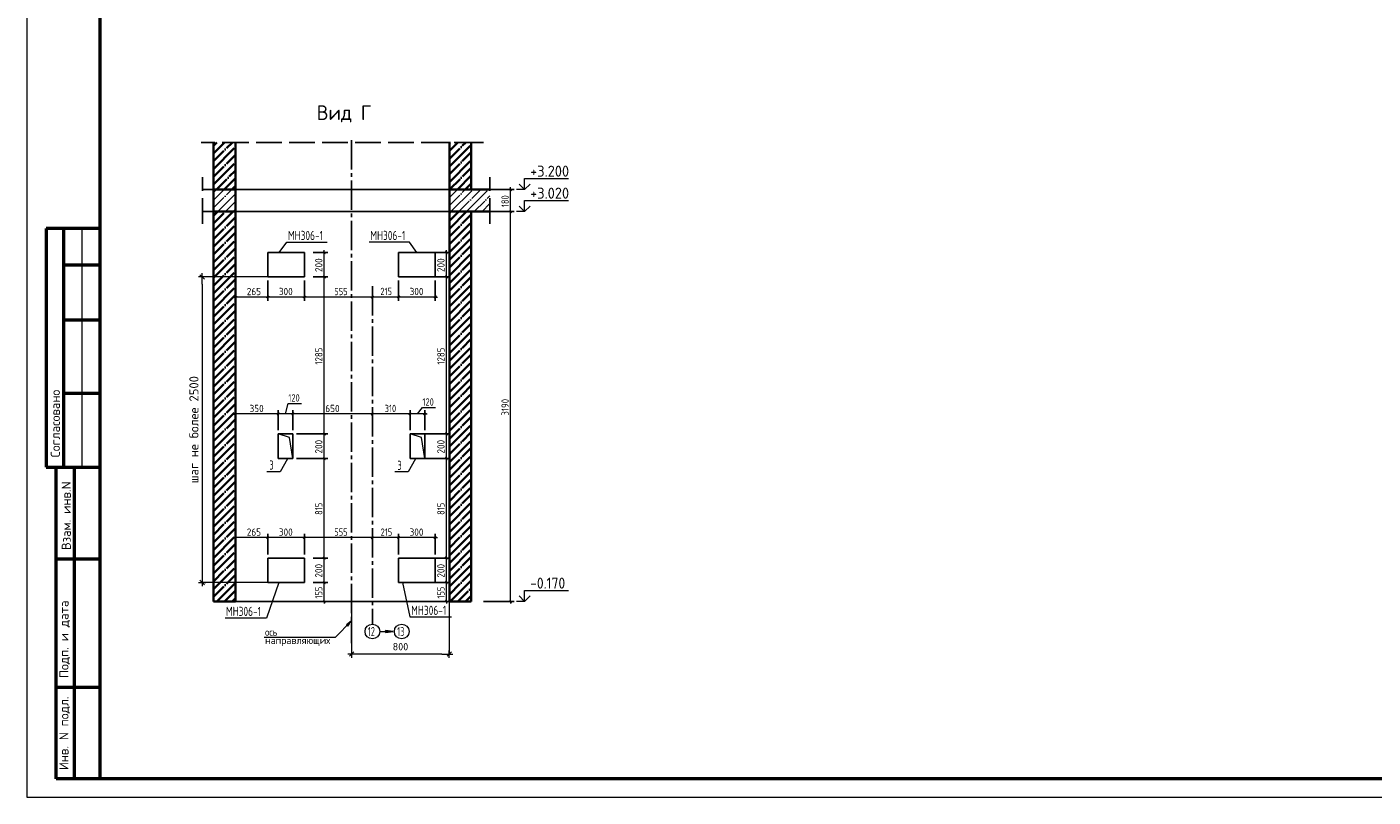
# Model space of a CAD drawing. Header units: millimetres. Extents: x -49773 to 2322955, y -3321 to 58485.
# Tile 23 of 256: x 64503 to 101223, y -1070 to 19930. Entities that reach past the tile are written whole.
import ezdxf

# ---------------------------------------------------------------- set-up
doc = ezdxf.new("R2010")
doc.units = ezdxf.units.MM
doc.header["$PDMODE"] = 65
for name, pattern in [('______11', [500, 400, -50, 0, -50]), ('______4', [900, 700, -200]), ('______5', [1100, 800, -100, 100, -100])]:
    doc.linetypes.add(name, pattern=pattern)
for name, color, linetype, lineweight in [('Standard', 7, 'Continuous', 25), ('Высотная отметки_ общее', 7, 'Continuous', 13), ('Ограждение_ 2D надпись', 7, 'Continuous', 13), ('Перекрытие_ общее', 7, 'Continuous', 35), ('Размерная линия_ общее', 7, 'Continuous', 13), ('СПДС_РАЗМЕРЫ', 152, 'Continuous', 25), ('Стена_ общее', 7, 'Continuous', 35), ('Стена_ Сборный элемент', 7, 'Continuous', 35), ('Текст_ общее', 7, 'Continuous', 13)]:
    doc.layers.add(name, color=color, linetype=linetype, lineweight=lineweight)
doc.layers.add('Осевая линия_ общее', color=7, linetype='______5', lineweight=13, true_color=0xa0a0a0)
doc.styles.add('ISOCPEUR', font='txt')
doc.dimstyles.new('__________2', dxfattribs={"dimtxt": 250, "dimasz": 200, "dimexe": 0, "dimexo": 0, "dimgap": 100, "dimtad": 1, "dimdec": 0, "dimrnd": 1, "dimzin": 12, "dimdsep": 46, "dimtxsty": 'ISOCPEUR', "dimblk": 'ALL_ML_STRICH', "dimblk1": 'ALL_ML_STRICH', "dimblk2": 'ALL_ML_STRICH', "dimsah": 1, "dimcen": 0, "dimclrd": 7, "dimclre": 7, "dimclrt": 7, "dimadec": 0, "dimazin": 0, "dimtfac": 1, "dimtdec": 0, "dimtmove": 1, "dimatfit": 3, "dimfxl": 0, "dimtzin": 0, "dimlwd": 0, "dimlwe": 13, "dimarcsym": 0})

# ---------------------------------------------------------------- blocks, each defined once
blk = doc.blocks.new('ALL_ML_STRICH')
at = {"color": 0, "linetype": 'ByBlock', "lineweight": -2}
for p, q in [((-1, 0), (0.5, 0)), ((-0.3, -0.3), (0.3, 0.3)), ((0, -0.5), (0, 0.5))]:
    blk.add_line(p, q, dxfattribs=at)
blk = doc.blocks.new('*D899')
at = {"layer": 'Defpoints', "color": 0}
for p in [(73359, 4264), (76025, 4264), (73359, 2831)]:
    blk.add_point(p, dxfattribs=at)
at = {"layer": 'СПДС_РАЗМЕРЫ', "color": 7, "lineweight": 13}
for p, q in [((73359, 4264), (73359, 2831)), ((76025, 4264), (76025, 2831))]:
    blk.add_line(p, q, dxfattribs=at)
at = {"layer": 'СПДС_РАЗМЕРЫ', "color": 7, "lineweight": 0}
blk.add_line((75825, 2831), (73559, 2831), dxfattribs=at)
at = {"layer": 'СПДС_РАЗМЕРЫ', "color": 7, "lineweight": 0, "xscale": 200, "yscale": 200, "zscale": 200, "rotation": 180}
blk.add_blockref('ALL_ML_STRICH', (73359, 2831), dxfattribs=at)
at = {"layer": 'СПДС_РАЗМЕРЫ', "color": 7, "lineweight": 0, "xscale": 200, "yscale": 200, "zscale": 200}
blk.add_blockref('ALL_ML_STRICH', (76025, 2831), dxfattribs=at)
at = {"layer": 'СПДС_РАЗМЕРЫ', "color": 7, "insert": (74692, 3031), "char_height": 200, "attachment_point": 5, "style": 'ISOCPEUR'}
blk.add_mtext('800', dxfattribs=at)
blk = doc.blocks.new('*D924')
at = {"layer": 'Defpoints', "color": 0}
for p in [(71075, 13114), (69283, 4781), (71075, 4781)]:
    blk.add_point(p, dxfattribs=at)
at = {"layer": 'СПДС_РАЗМЕРЫ', "color": 7, "lineweight": 13}
for p, q in [((71075, 13114), (69283, 13114)), ((71075, 4781), (69283, 4781))]:
    blk.add_line(p, q, dxfattribs=at)
at = {"layer": 'СПДС_РАЗМЕРЫ', "color": 7, "lineweight": 0}
blk.add_line((69283, 12914), (69283, 4981), dxfattribs=at)
at = {"layer": 'СПДС_РАЗМЕРЫ', "color": 7, "lineweight": 0, "xscale": 200, "yscale": 200, "zscale": 200}
for p, rotation in [((69283, 13114), 90), ((69283, 4781), 270)]:
    blk.add_blockref('ALL_ML_STRICH', p, dxfattribs=dict(at, rotation=rotation))
at = {"layer": 'СПДС_РАЗМЕРЫ', "color": 7, "insert": (69058, 8947), "char_height": 250, "attachment_point": 5, "rotation": 90, "style": 'ISOCPEUR'}
blk.add_mtext('шаг не более 2500', dxfattribs=at)

msp = doc.modelspace()

# ---------------------------------------------------------------- hatches: boundary and pattern name
at = {"layer": 'Осевая линия_ общее', "linetype": 'Continuous', "lineweight": 13, "transparency": 33554687}
msp.add_hatch(color=7, dxfattribs=at).paths.add_polyline_path([(73252.6, 3590.3), (73358.7, 3731.7), (73217.3, 3625.6)], flags=16)
msp.add_hatch(color=7, dxfattribs=at).paths.add_polyline_path([(74282, 3414.8), (74492.1, 3444.8), (74282, 3474.8)])

# ---------------------------------------------------------------- linework, layer by layer
at = {"layer": 'Standard', "color": 7, "linetype": '______4', "lineweight": 25, "transparency": 33554687}
for p, q in [((70525.4, 16783), (69258.7, 16783)), ((69858.7, 16783), (76358.7, 16783)), ((76958.7, 16783), (75692.1, 16783)), ((69290.3, 14564), (69290.3, 15830.7)), ((77134.2, 14564), (77134.2, 15830.7))]:
    msp.add_line(p, q, dxfattribs=at)
at = {"layer": 'Standard', "color": 253, "linetype": '______11', "lineweight": 35, "true_color": 0xababab, "transparency": 33554687}
for p, q in [((69592, 16267.7), (70107.4, 16783)), ((69592, 16691.9), (69683.1, 16783)), ((76025.4, 16337), (76471.3, 16783)), ((76025.4, 16761.3), (76047.1, 16783)), ((69592, 15843.4), (70192, 16443.4)), ((76025.4, 15912.8), (76625.4, 16512.8)), ((69670.2, 15497.3), (70192, 16019.1)), ((76034.2, 15497.3), (76625.4, 16088.5)), ((70094.5, 15497.3), (70192, 15594.9)), ((76458.5, 15497.3), (76625.4, 15664.2)), ((69592, 14570.6), (69918.8, 14897.3)), ((69592, 14146.3), (70192, 14746.3)), ((76025.4, 14640), (76282.7, 14897.3)), ((76025.4, 14215.7), (76625.4, 14815.7)), ((69592, 13722.1), (70192, 14322.1)), ((76025.4, 13791.4), (76625.4, 14391.4)), ((76025.4, 13367.2), (76625.4, 13967.2)), ((69592, 13297.8), (70192, 13897.8)), ((69592, 12873.5), (70192, 13473.5)), ((76025.4, 12942.9), (76625.4, 13542.9)), ((69592, 12449.3), (70192, 13049.3)), ((76025.4, 12518.7), (76625.4, 13118.7)), ((69592, 12025), (70192, 12625)), ((76025.4, 12094.4), (76625.4, 12694.4)), ((69592, 11600.8), (70192, 12200.7)), ((76025.4, 11670.1), (76625.4, 12270.1)), ((69592, 11176.5), (70192, 11776.5)), ((76025.4, 11245.9), (76625.4, 11845.9)), ((76025.4, 10821.6), (76625.4, 11421.6)), ((69592, 10752.2), (70192, 11352.2)), ((69592, 10328), (70192, 10928)), ((76025.4, 10397.3), (76625.4, 10997.3)), ((69592, 9903.7), (70192, 10503.7)), ((76025.4, 9973.1), (76625.4, 10573.1)), ((69592, 9479.4), (70192, 10079.4)), ((76025.4, 9548.8), (76625.4, 10148.8)), ((69592, 9055.2), (70192, 9655.2)), ((76025.4, 9124.5), (76625.4, 9724.5)), ((69592, 8630.9), (70192, 9230.9)), ((76025.4, 8700.3), (76625.4, 9300.3)), ((76025.4, 8276), (76625.4, 8876)), ((69592, 8206.6), (70192, 8806.6)), ((76025.4, 7851.7), (76625.4, 8451.8)), ((69592, 7782.4), (70192, 8382.4)), ((69592, 7358.1), (70192, 7958.1)), ((76025.4, 7427.5), (76625.4, 8027.5)), ((69592, 6933.8), (70192, 7533.8)), ((76025.4, 7003.2), (76625.4, 7603.2)), ((69592, 6509.6), (70192, 7109.6)), ((76025.4, 6579), (76625.4, 7179)), ((69592, 6085.3), (70192, 6685.3)), ((76025.4, 6154.7), (76625.4, 6754.7)), ((69592, 5661.1), (70192, 6261.1)), ((76025.4, 5730.4), (76625.4, 6330.4)), ((76025.4, 5306.2), (76625.4, 5906.2)), ((69592, 5236.8), (70192, 5836.8)), ((69592, 4812.5), (70192, 5412.5)), ((76025.4, 4881.9), (76625.4, 5481.9)), ((69592, 4388.3), (70192, 4988.3)), ((76025.4, 4457.6), (76625.4, 5057.6)), ((69892.1, 4264), (70192, 4564)), ((76256, 4264), (76625.4, 4633.4))]:
    msp.add_line(p, q, dxfattribs=at)
at = {"layer": 'Standard', "color": 253, "linetype": '______5', "lineweight": 35, "true_color": 0xababab, "transparency": 33554687}
for p, q in [((69592, 16479.8), (69895.2, 16783)), ((69592, 16055.5), (70192, 16655.5)), ((76025.4, 16549.2), (76259.2, 16783)), ((76025.4, 16124.9), (76625.4, 16724.9)), ((69592, 15631.3), (70192, 16231.3)), ((76025.4, 15700.6), (76625.4, 16300.6)), ((69882.4, 15497.3), (70192, 15807)), ((76246.3, 15497.3), (76625.4, 15876.4)), ((69592, 14358.5), (70130.9, 14897.3)), ((69592, 14782.7), (69706.6, 14897.3)), ((76025.4, 14427.8), (76494.9, 14897.3)), ((76025.4, 14852.1), (76070.6, 14897.3)), ((69592, 13934.2), (70192, 14534.2)), ((76025.4, 14003.6), (76625.4, 14603.6)), ((69592, 13509.9), (70192, 14109.9)), ((76025.4, 13579.3), (76625.4, 14179.3)), ((69592, 13085.7), (70192, 13685.7)), ((76025.4, 13155.1), (76625.4, 13755.1)), ((69592, 12661.4), (70192, 13261.4)), ((76025.4, 12730.8), (76625.4, 13330.8)), ((76025.4, 12306.5), (76625.4, 12906.5)), ((69592, 12237.2), (70192, 12837.2)), ((69592, 11812.9), (70192, 12412.9)), ((76025.4, 11882.3), (76625.4, 12482.3)), ((69592, 11388.6), (70192, 11988.6)), ((76025.4, 11458), (76625.4, 12058)), ((69592, 10964.4), (70192, 11564.4)), ((76025.4, 11033.7), (76625.4, 11633.7)), ((69592, 10540.1), (70192, 11140.1)), ((76025.4, 10609.5), (76625.4, 11209.5)), ((69592, 10115.8), (70192, 10715.8)), ((76025.4, 10185.2), (76625.4, 10785.2)), ((69592, 9691.6), (70192, 10291.6)), ((76025.4, 9760.9), (76625.4, 10360.9)), ((76025.4, 9336.7), (76625.4, 9936.7)), ((69592, 9267.3), (70192, 9867.3)), ((69592, 8843), (70192, 9443)), ((76025.4, 8912.4), (76625.4, 9512.4)), ((69592, 8418.8), (70192, 9018.8)), ((76025.4, 8488.2), (76625.4, 9088.2)), ((69592, 7994.5), (70192, 8594.5)), ((76025.4, 8063.9), (76625.4, 8663.9)), ((69592, 7570.2), (70192, 8170.2)), ((76025.4, 7639.6), (76625.4, 8239.6)), ((69592, 7146), (70192, 7746)), ((76025.4, 7215.4), (76625.4, 7815.4)), ((76025.4, 6791.1), (76625.4, 7391.1)), ((69592, 6721.7), (70192, 7321.7)), ((69592, 6297.4), (70192, 6897.4)), ((76025.4, 6366.8), (76625.4, 6966.8)), ((69592, 5873.2), (70192, 6473.2)), ((76025.4, 5942.6), (76625.4, 6542.6)), ((69592, 5448.9), (70192, 6048.9)), ((76025.4, 5518.3), (76625.4, 6118.3)), ((69592, 5024.7), (70192, 5624.7)), ((76025.4, 5094), (76625.4, 5694)), ((69592, 4600.4), (70192, 5200.4)), ((76025.4, 4669.8), (76625.4, 5269.8)), ((69679.9, 4264), (70192, 4776.1)), ((76043.9, 4264), (76625.4, 4845.5)), ((76468.1, 4264), (76625.4, 4421.3)), ((70104.2, 4264), (70192, 4351.9))]:
    msp.add_line(p, q, dxfattribs=at)
at = {"layer": 'Standard', "color": 7, "linetype": 'Continuous', "lineweight": 35, "transparency": 33554687}
for p, q in [((69592, 16783), (69592, 15497.3)), ((70192, 15497.3), (70192, 16783)), ((76025.4, 16783), (76025.4, 15497.3)), ((76625.4, 15497.3), (76625.4, 16783)), ((69592, 15497.3), (69592, 14897.3)), ((70192, 14897.3), (70192, 15497.3)), ((76025.4, 15497.3), (76025.4, 14897.3)), ((77134.2, 15497.3), (76625.4, 15497.3)), ((69592, 14897.3), (69592, 4264)), ((70192, 4264), (70192, 14897.3)), ((76025.4, 14897.3), (76025.4, 4264)), ((76625.4, 4264), (76625.4, 14897.3)), ((76625.4, 14897.3), (77134.2, 14897.3)), ((69592, 4264), (70192, 4264)), ((76025.4, 4264), (76625.4, 4264))]:
    msp.add_line(p, q, dxfattribs=at)
at = {"layer": 'Standard', "color": 253, "linetype": '______11', "lineweight": 13, "true_color": 0xababab, "transparency": 33554687}
for p, q in [((69592, 14994.9), (70094.5, 15497.3)), ((69592, 15419.1), (69670.2, 15497.3)), ((76025.4, 15488.5), (76034.2, 15497.3)), ((76025.4, 15064.2), (76458.5, 15497.3)), ((76282.7, 14897.3), (76882.7, 15497.3)), ((69918.8, 14897.3), (70192, 15170.6)), ((76707, 14897.3), (77134.2, 15324.5)), ((77131.3, 14897.3), (77134.2, 14900.3))]:
    msp.add_line(p, q, dxfattribs=at)
at = {"layer": 'Standard', "color": 253, "linetype": '______5', "lineweight": 13, "true_color": 0xababab, "transparency": 33554687}
for p, q in [((69592, 15207), (69882.4, 15497.3)), ((76025.4, 15276.4), (76246.3, 15497.3)), ((76070.6, 14897.3), (76670.6, 15497.3)), ((76494.9, 14897.3), (77094.9, 15497.3)), ((69706.6, 14897.3), (70192, 15382.7)), ((76919.1, 14897.3), (77134.2, 15112.4)), ((70130.9, 14897.3), (70192, 14958.5))]:
    msp.add_line(p, q, dxfattribs=at)
at = {"layer": 'Standard', "color": 7, "linetype": 'Continuous', "lineweight": 50, "transparency": 33554687}
for p, q in [((66502.7, 14430.2), (65029.6, 14430.2)), ((65029.6, 14430.2), (65029.6, 7930.2)), ((65029.6, 14430.2), (65029.6, 7930.2)), ((65502.7, 14430.2), (65502.7, 7930.2)), ((66502.7, 13430.2), (65502.7, 13430.2)), ((66502.7, 11930.2), (65502.7, 11930.2)), ((66502.7, 9930.2), (65502.7, 9930.2)), ((65029.6, 7930.2), (66502.7, 7930.2)), ((65302.7, -569.8), (65302.7, 7930.2)), ((65302.7, -569.8), (65302.7, 7930.2)), ((65802.7, -569.8), (65802.7, 7930.2)), ((65302.7, 5430.2), (66502.7, 5430.2)), ((65302.7, 1930.2), (66502.7, 1930.2)), ((66502.7, -569.8), (65302.7, -569.8))]:
    msp.add_line(p, q, dxfattribs=at)
at = {"layer": 'Standard', "color": 7, "linetype": 'Continuous', "lineweight": 13, "transparency": 33554687}
msp.add_line((66002.7, 14430.2), (66002.7, 7930.2), dxfattribs=at)
msp.add_lwpolyline([(64502.7, -1069.8), (123902.7, -1069.8), (123902.7, 40930.2), (64502.7, 40930.2), (64502.7, -1069.8)], close=True, dxfattribs=at)
at = {"layer": 'Standard', "color": 7, "linetype": 'Continuous', "lineweight": 50, "transparency": 33554687}
msp.add_lwpolyline([(66502.7, 40430.2), (123402.7, 40430.2), (123402.7, -569.8), (66502.7, -569.8), (66502.7, 40430.2)], close=True, dxfattribs=at)
at = {"layer": 'Высотная отметки_ общее', "color": 7, "linetype": 'Continuous', "lineweight": 13, "transparency": 33554687}
for p, q in [((78078.8, 15497.3), (78078.8, 15797.3)), ((78078.8, 15797.3), (79278.8, 15797.3)), ((78078.8, 15497.3), (77858.4, 15497.3)), ((78078.8, 15497.3), (77928.8, 15647.3)), ((78078.8, 15497.3), (78228.8, 15647.3)), ((78078.8, 15497.3), (78078.8, 15497.3)), ((78078.8, 15497.3), (78078.8, 15497.3)), ((78078.8, 15497.3), (78078.8, 15497.3)), ((78078.8, 15497.3), (78078.8, 15497.3)), ((78078.8, 14897.3), (78078.8, 15197.3)), ((78078.8, 15197.3), (79278.8, 15197.3)), ((78078.8, 14897.3), (77858.4, 14897.3)), ((78078.8, 14897.3), (77928.8, 15047.3)), ((78078.8, 14897.3), (78228.8, 15047.3)), ((78078.8, 14897.3), (78078.8, 14897.3)), ((78078.8, 14897.3), (78078.8, 14897.3)), ((78078.8, 14897.3), (78078.8, 14897.3)), ((78078.8, 14897.3), (78078.8, 14897.3)), ((78078.8, 4264), (77928.8, 4414)), ((78078.8, 4264), (78078.8, 4564)), ((78078.8, 4564), (79278.8, 4564)), ((78078.8, 4264), (78228.8, 4414)), ((78078.8, 4264), (77858.4, 4264)), ((78078.8, 4264), (78078.8, 4264)), ((78078.8, 4264), (78078.8, 4264)), ((78078.8, 4264), (78078.8, 4264)), ((78078.8, 4264), (78078.8, 4264))]:
    msp.add_line(p, q, dxfattribs=at)
at = {"layer": 'Ограждение_ 2D надпись', "color": 7, "linetype": 'Continuous', "lineweight": 13, "transparency": 33554687}
for points in [[(71387.5, 13780.7), (71592.2, 14057.9), (72692.2, 14057.9)], [(75142.9, 13780.7), (74938.2, 14057.9), (73838.2, 14057.9)], [(71611.8, 8155.5), (71410.3, 7802.8), (71043.6, 7802.8)], [(75105.6, 8155.5), (74904.1, 7802.8), (74537.4, 7802.8)], [(71377.9, 4780.7), (71040.9, 3810.5), (69907.6, 3810.5)], [(74744.5, 4780.7), (74949.2, 3842), (76082.5, 3842)]]:
    msp.add_lwpolyline(points, dxfattribs=at)
at = {"layer": 'Осевая линия_ общее', "color": 253, "linetype": '______5', "lineweight": -3, "true_color": 0xa0a0a0, "transparency": 33554687}
for p, q in [((73358.7, 16847), (73358.7, 3128.7)), ((73925.4, 12863.1), (73925.4, 3644.8))]:
    msp.add_line(p, q, dxfattribs=at)
at = {"layer": 'Осевая линия_ общее', "color": 7, "linetype": 'Continuous', "lineweight": 13, "transparency": 33554687}
for p, q in [((73358.7, 3731.7), (73217.3, 3625.6)), ((73252.6, 3590.3), (73358.7, 3731.7)), ((73217.3, 3625.6), (73252.6, 3590.3)), ((73235, 3608), (73226.1, 3599.1)), ((74158.7, 3444.8), (74492.1, 3444.8)), ((74282, 3444.8), (74267, 3444.8)), ((74492.1, 3444.8), (74282, 3474.8)), ((74282, 3474.8), (74282, 3414.8)), ((74282, 3414.8), (74492.1, 3444.8)), ((74492.1, 3444.8), (74492.1, 3444.8)), ((74492.1, 3444.8), (74492.1, 3444.8)), ((74492.1, 3444.8), (74492.1, 3444.8))]:
    msp.add_line(p, q, dxfattribs=at)
for points in [[(71758.7, 8164), (71664.4, 8736.4), (71358.7, 8830.7)], [(75358.7, 8164), (75264.4, 8736.4), (74958.7, 8830.7)], [(73358.7, 3731.7), (72910.9, 3283.9), (70977.6, 3283.9)]]:
    msp.add_lwpolyline(points, dxfattribs=at)
for centre in [(73925.4, 3444.8), (74725.4, 3444.8)]:
    msp.add_circle(centre, 200, dxfattribs=at)
at = {"layer": 'Перекрытие_ общее', "color": 7, "linetype": 'Continuous', "lineweight": 25, "transparency": 33554687}
for p, q in [((69592, 15497.3), (69290.3, 15497.3)), ((76025.4, 15497.3), (70192, 15497.3)), ((69290.3, 14897.3), (69592, 14897.3)), ((70192, 14897.3), (76025.4, 14897.3))]:
    msp.add_line(p, q, dxfattribs=at)
at = {"layer": 'Перекрытие_ общее', "color": 7, "linetype": 'Continuous', "lineweight": 13, "transparency": 33554687}
for p, q in [((70192, 15497.3), (69592, 15497.3)), ((76625.4, 15497.3), (76025.4, 15497.3)), ((69592, 14897.3), (70192, 14897.3)), ((76025.4, 14897.3), (76625.4, 14897.3))]:
    msp.add_line(p, q, dxfattribs=at)
at = {"layer": 'Размерная линия_ общее', "color": 253, "linetype": 'Continuous', "lineweight": -3, "true_color": 0xa0a0a0, "transparency": 33554687}
for p, q in [((77696.1, 15497.3), (77135.1, 15497.3)), ((77696.1, 15497.3), (77596.1, 15497.3)), ((77696.1, 15497.3), (77796.1, 15497.3)), ((77696.1, 14897.3), (77596.1, 14897.3)), ((77696.1, 14897.3), (77796.1, 14897.3)), ((72614.4, 13780.7), (72308.7, 13780.7)), ((72614.4, 13780.7), (72514.4, 13780.7)), ((72614.4, 13780.7), (72714.4, 13780.7)), ((75946, 13780.7), (75640.3, 13780.7)), ((75946, 13780.7), (75846, 13780.7)), ((75946, 13780.7), (76046, 13780.7)), ((72614.4, 13114), (72514.4, 13114)), ((72614.4, 13114), (72714.4, 13114)), ((75642, 12565.8), (75642, 13014)), ((75946, 13114), (75846, 13114)), ((75946, 13114), (76046, 13114)), ((70192, 12565.8), (70192, 12665.8)), ((70192, 12565.8), (70192, 12465.8)), ((70192, 12565.8), (70192, 12565.8)), ((71075.4, 12565.8), (71075.4, 12665.8)), ((71075.4, 12565.8), (71075.4, 12465.8)), ((72075.4, 12565.8), (72075.4, 12665.8)), ((72075.4, 12565.8), (72075.4, 12465.8)), ((73925.4, 12565.8), (73925.4, 12665.8)), ((73925.4, 12565.8), (73925.4, 12465.8)), ((73925.4, 12565.8), (73925.4, 12565.8)), ((74642, 12565.8), (74642, 12665.8)), ((74642, 12565.8), (74642, 12465.8)), ((75642, 12565.8), (75642, 12665.8)), ((75642, 12565.8), (75642, 12465.8)), ((70192, 9376.1), (70192, 9476.1)), ((70192, 9376.1), (70192, 9276.1)), ((70192, 9376.1), (70192, 9099.4)), ((71358.7, 9376.1), (71358.7, 9476.1)), ((71358.7, 9376.1), (71358.7, 9276.1)), ((71358.7, 9376.1), (71358.7, 8930.7)), ((71758.7, 9376.1), (71758.7, 9476.1)), ((71758.7, 9376.1), (71758.7, 9276.1)), ((71758.7, 9376.1), (71758.7, 8930.7)), ((73925.4, 9376.1), (73925.4, 9476.1)), ((73925.4, 9376.1), (73925.4, 9276.1)), ((73925.4, 9376.1), (73925.4, 9376.1)), ((74958.7, 9376.1), (74958.7, 9476.1)), ((74958.7, 9376.1), (74958.7, 9276.1)), ((74958.7, 9376.1), (74958.7, 8930.7)), ((75358.7, 9376.1), (75358.7, 9476.1)), ((75358.7, 9376.1), (75358.7, 9276.1)), ((75358.7, 9376.1), (75358.7, 8930.7)), ((72614.4, 8830.7), (72514.4, 8830.7)), ((72614.4, 8830.7), (72714.4, 8830.7)), ((75946, 8830.7), (75846, 8830.7)), ((75946, 8830.7), (76046, 8830.7)), ((72614.4, 8164), (72514.4, 8164)), ((72614.4, 8164), (72714.4, 8164)), ((75946, 8164), (75846, 8164)), ((75946, 8164), (76046, 8164)), ((70192, 6004.6), (70192, 6104.6)), ((70192, 6004.6), (70192, 5904.6)), ((70192, 6004.6), (70192, 6004.6)), ((71075.4, 6004.6), (71075.4, 6104.6)), ((71075.4, 6004.6), (71075.4, 5904.6)), ((71075.4, 6004.6), (71075.4, 5547.3)), ((72075.4, 6004.6), (72075.4, 6104.6)), ((72075.4, 6004.6), (72075.4, 5904.6)), ((72075.4, 6004.6), (72075.4, 5547.3)), ((73925.4, 6004.6), (73925.4, 6104.6)), ((73925.4, 6004.6), (73925.4, 5904.6)), ((73925.4, 6004.6), (73925.4, 5797)), ((74642, 6004.6), (74642, 6104.6)), ((74642, 6004.6), (74642, 5904.6)), ((74642, 6004.6), (74642, 5547.3)), ((75640.3, 6004.6), (75640.3, 6104.6)), ((75640.3, 6004.6), (75640.3, 5904.6)), ((75640.3, 6004.6), (75640.3, 5547.3)), ((72614.4, 5447.3), (72514.4, 5447.3)), ((72614.4, 5447.3), (72714.4, 5447.3)), ((75946, 5447.3), (75846, 5447.3)), ((75946, 5447.3), (76046, 5447.3)), ((72614.4, 4780.7), (72514.4, 4780.7)), ((72614.4, 4780.7), (72714.4, 4780.7)), ((75946, 4780.7), (75846, 4780.7)), ((75946, 4780.7), (76046, 4780.7)), ((72614.4, 4264), (72330, 4264)), ((72614.4, 4264), (72514.4, 4264)), ((72614.4, 4264), (72714.4, 4264)), ((75946, 4264), (75661.6, 4264)), ((75946, 4264), (75846, 4264)), ((75946, 4264), (76046, 4264)), ((77696.1, 4264), (76958.7, 4264)), ((77696.1, 4264), (77596.1, 4264)), ((77696.1, 4264), (77796.1, 4264))]:
    msp.add_line(p, q, dxfattribs=at)
at = {"layer": 'Размерная линия_ общее', "color": 7, "linetype": 'Continuous', "lineweight": 25, "transparency": 33554687}
for p, q in [((77726.1, 15467.3), (77666.1, 15527.3)), ((77726.1, 14867.3), (77666.1, 14927.3)), ((72644.4, 13750.7), (72584.4, 13810.7)), ((75976, 13750.7), (75916, 13810.7)), ((72644.4, 13084), (72584.4, 13144)), ((75976, 13084), (75916, 13144)), ((70222, 12595.8), (70162, 12535.8)), ((71105.4, 12595.8), (71045.4, 12535.8)), ((72105.4, 12595.8), (72045.4, 12535.8)), ((73955.4, 12595.8), (73895.4, 12535.8)), ((74672.1, 12595.8), (74612.1, 12535.8)), ((75672.1, 12595.8), (75612.1, 12535.8)), ((70222, 9406.1), (70162, 9346.1)), ((71388.7, 9406.1), (71328.7, 9346.1)), ((71788.7, 9406.1), (71728.7, 9346.1)), ((73955.4, 9406.1), (73895.4, 9346.1)), ((74988.7, 9406.1), (74928.7, 9346.1)), ((75388.7, 9406.1), (75328.7, 9346.1)), ((72644.4, 8800.7), (72584.4, 8860.7)), ((75976, 8800.7), (75916, 8860.7)), ((72644.4, 8134), (72584.4, 8194)), ((75976, 8134), (75916, 8194)), ((70222, 6034.6), (70162, 5974.6)), ((71105.4, 6034.6), (71045.4, 5974.6)), ((72105.4, 6034.6), (72045.4, 5974.6)), ((73955.4, 6034.6), (73895.4, 5974.6)), ((74672.1, 6034.6), (74612.1, 5974.6)), ((75670.3, 6034.6), (75610.3, 5974.6)), ((72644.4, 5417.3), (72584.4, 5477.3)), ((75976, 5417.3), (75916, 5477.3)), ((72644.4, 4750.7), (72584.4, 4810.7)), ((75976, 4750.7), (75916, 4810.7)), ((72644.4, 4234), (72584.4, 4294)), ((75976, 4234), (75916, 4294)), ((77726.1, 4234), (77666.1, 4294))]:
    msp.add_line(p, q, dxfattribs=at)
at = {"layer": 'Размерная линия_ общее', "color": 7, "linetype": 'Continuous', "lineweight": 13, "transparency": 33554687}
for p, q in [((77696.1, 15497.3), (77696.1, 15557.3)), ((77696.1, 14897.3), (77696.1, 15497.3)), ((72614.4, 13780.7), (72614.4, 13840.7)), ((72614.4, 13114), (72614.4, 13780.7)), ((75946, 13780.7), (75946, 13840.7)), ((75946, 13114), (75946, 13780.7)), ((72614.4, 8830.7), (72614.4, 13114)), ((75946, 8830.7), (75946, 13114)), ((70192, 12565.8), (70132, 12565.8)), ((71208.7, 12565.8), (70192, 12565.8)), ((72208.7, 12565.8), (71208.7, 12565.8)), ((73925.4, 12565.8), (72208.7, 12565.8)), ((74508.7, 12565.8), (73925.4, 12565.8)), ((75642, 12565.8), (74508.7, 12565.8)), ((75642, 12565.8), (75702.1, 12565.8)), ((71558.7, 9376.1), (71633.2, 9663.9)), ((71633.2, 9663.9), (71993.2, 9663.9)), ((75158.7, 9376.1), (75291.7, 9552.5)), ((75291.7, 9552.5), (75651.7, 9552.5)), ((70192, 9376.1), (70132, 9376.1)), ((71358.7, 9376.1), (70192, 9376.1)), ((71758.7, 9376.1), (71358.7, 9376.1)), ((73925.4, 9376.1), (71758.7, 9376.1)), ((74958.7, 9376.1), (73925.4, 9376.1)), ((75358.7, 9376.1), (74958.7, 9376.1)), ((75358.7, 9376.1), (75418.7, 9376.1)), ((72614.4, 8164), (72614.4, 8830.7)), ((75946, 8164), (75946, 8830.7)), ((72614.4, 5447.3), (72614.4, 8164)), ((75946, 5447.3), (75946, 8164)), ((70192, 6004.6), (70132, 6004.6)), ((71208.7, 6004.6), (70192, 6004.6)), ((72208.7, 6004.6), (71208.7, 6004.6)), ((73925.4, 6004.6), (72208.7, 6004.6)), ((74642, 6004.6), (73925.4, 6004.6)), ((75640.3, 6004.6), (74642, 6004.6)), ((75640.3, 6004.6), (75700.3, 6004.6)), ((72614.4, 4780.7), (72614.4, 5447.3)), ((75946, 4780.7), (75946, 5447.3)), ((72614.4, 4264), (72614.4, 4204)), ((75946, 4264), (75946, 4204)), ((77696.1, 4264), (77696.1, 4204))]:
    msp.add_line(p, q, dxfattribs=at)
at = {"layer": 'Размерная линия_ общее', "color": 253, "linetype": 'Continuous', "lineweight": -3, "true_color": 0xa0a0a0, "transparency": 33554687}
for points in [[(77696.1, 14897.3), (77676.1, 14897.3), (77676.1, 14897.3), (77111.8, 14897.3)], [(71075.4, 12565.8), (71075.4, 12585.7), (71075.4, 12585.7), (71075.4, 13014)], [(72075.4, 12565.8), (72075.4, 12585.7), (72075.4, 12585.7), (72075.4, 12585.7), (72075.4, 12585.7), (72075.4, 13014)], [(72614.4, 13114), (72594.4, 13114), (72594.4, 13114), (72308.7, 13114)], [(74642, 12565.8), (74642, 12585.7), (74642, 12585.7), (74642, 12585.7), (74642, 12585.7), (74642, 12585.7), (74642, 12585.7), (74642, 12585.7), (74642, 12585.7), (74642, 13014)], [(75946, 13114), (75926, 13114), (75926, 13114), (75640.3, 13114)], [(72614.4, 8830.7), (72594.4, 8830.7), (72594.4, 8830.7), (72594.4, 8830.7), (72594.4, 8830.7), (71858.7, 8830.7)], [(75946, 8830.7), (75926, 8830.7), (75926, 8830.7), (75926, 8830.7), (75926, 8830.7), (75190.3, 8830.7)], [(72614.4, 8164), (72594.4, 8164), (72594.4, 8164), (72594.4, 8164), (72594.4, 8164), (72594.4, 8164), (72594.4, 8164), (71858.7, 8164)], [(75946, 8164), (75926, 8164), (75926, 8164), (75926, 8164), (75926, 8164), (75926, 8164), (75926, 8164), (75190.3, 8164)], [(72614.4, 5447.3), (72594.4, 5447.3), (72594.4, 5447.3), (72594.4, 5447.3), (72594.4, 5447.3), (72594.4, 5447.3), (72594.4, 5447.3), (72594.4, 5447.3), (72594.4, 5447.3), (72308.7, 5447.3)], [(75946, 5447.3), (75926, 5447.3), (75926, 5447.3), (75926, 5447.3), (75926, 5447.3), (75926, 5447.3), (75926, 5447.3), (75926, 5447.3), (75926, 5447.3), (75640.3, 5447.3)], [(72614.4, 4780.7), (72594.4, 4780.7), (72594.4, 4780.7), (72594.4, 4780.7), (72594.4, 4780.7), (72594.4, 4780.7), (72594.4, 4780.7), (72594.4, 4780.7), (72594.4, 4780.7), (72594.4, 4780.7), (72594.4, 4780.7), (72308.7, 4780.7)], [(75946, 4780.7), (75926, 4780.7), (75926, 4780.7), (75926, 4780.7), (75926, 4780.7), (75926, 4780.7), (75926, 4780.7), (75926, 4780.7), (75926, 4780.7), (75926, 4780.7), (75926, 4780.7), (75640.3, 4780.7)]]:
    msp.add_lwpolyline(points, dxfattribs=at)
at = {"layer": 'Размерная линия_ общее', "color": 7, "linetype": 'Continuous', "lineweight": 13, "transparency": 33554687}
for points in [[(77696.1, 4264), (77696.1, 9390.5), (77696.1, 9390.5), (77696.1, 14897.3)], [(72614.4, 4264), (72614.4, 4318), (72614.4, 4318), (72614.4, 4780.7)], [(75946, 4264), (75946, 4377.3), (75946, 4377.3), (75946, 4780.7)]]:
    msp.add_lwpolyline(points, dxfattribs=at)
at = {"layer": 'Стена_ общее', "color": 7, "linetype": 'Continuous', "lineweight": 35, "transparency": 33554687}
for p, q in [((69592, 15497.3), (70192, 15497.3)), ((76025.4, 15497.3), (76625.4, 15497.3)), ((70192, 14897.3), (69592, 14897.3)), ((76625.4, 14897.3), (76025.4, 14897.3))]:
    msp.add_line(p, q, dxfattribs=at)
at = {"layer": 'Стена_ общее', "color": 7, "linetype": 'Continuous', "lineweight": 25, "transparency": 33554687}
for p, q in [((76025.4, 15497.3), (70192, 15497.3)), ((76025.4, 14897.3), (70192, 14897.3)), ((71358.7, 8830.7), (71358.7, 8164)), ((71758.7, 8830.7), (71358.7, 8830.7)), ((71758.7, 8164), (71758.7, 8830.7)), ((74958.7, 8830.7), (74958.7, 8164)), ((75358.7, 8830.7), (74958.7, 8830.7)), ((75358.7, 8164), (75358.7, 8830.7)), ((71758.7, 8164), (71358.7, 8164)), ((75358.7, 8164), (74958.7, 8164)), ((70192, 4264), (76025.4, 4264))]:
    msp.add_line(p, q, dxfattribs=at)
at = {"layer": 'Стена_ Сборный элемент', "color": 7, "linetype": 'Continuous', "lineweight": 25, "transparency": 33554687}
for p, q in [((71075.4, 13780.7), (71075.4, 13114)), ((72075.4, 13780.7), (71075.4, 13780.7)), ((72075.4, 13114), (72075.4, 13780.7)), ((74642, 13114), (74642, 13780.7)), ((74642, 13780.7), (75642, 13780.7)), ((75642, 13780.7), (75642, 13114)), ((71075.4, 13114), (72075.4, 13114)), ((75642, 13114), (74642, 13114)), ((71075.4, 5447.3), (71075.4, 4780.7)), ((72075.4, 5447.3), (71075.4, 5447.3)), ((72075.4, 4780.7), (72075.4, 5447.3)), ((74642, 4780.7), (74642, 5447.3)), ((74642, 5447.3), (75642, 5447.3)), ((75642, 5447.3), (75642, 4780.7)), ((71075.4, 4780.7), (72075.4, 4780.7)), ((75642, 4780.7), (74642, 4780.7))]:
    msp.add_line(p, q, dxfattribs=at)

# ---------------------------------------------------------------- texts
at = {"layer": 'Standard', "color": 7, "linetype": 'Continuous', "lineweight": 35, "transparency": 33554687, "insert": (72408.3, 17328.8), "char_height": 400, "width": 1588.351, "attachment_point": 7, "style": 'ISOCPEUR'}
msp.add_mtext('\\W0.95;Вид Г', dxfattribs=at)
at = {"layer": 'Standard', "color": 7, "linetype": 'Continuous', "lineweight": 25, "transparency": 33554687, "char_height": 250, "attachment_point": 7, "style": 'ISOCPEUR'}
for s, insert, width in [('\\W0.74;МН306-1', (71623.9, 14119.5), 1091.992), ('\\W0.74;МН306-1', (73870.4, 14119.5), 1091.979), ('\\W0.62;3', (71117.5, 7858.4), 217.601), ('\\W0.62;3', (74610.3, 7850.3), 217.611), ('\\W0.74;МН306-1', (69932.8, 3868.7), 1091.992), ('\\W0.74;МН306-1', (74986.4, 3897), 1091.992), ('\\W0.60;12', (73805.4, 3319.8), 314.851), ('\\W0.60;13', (74605.4, 3319.8), 314.851)]:
    msp.add_mtext(s, dxfattribs=dict(at, insert=insert, width=width))
at = {"layer": 'Standard', "color": 7, "linetype": 'Continuous', "lineweight": 50, "transparency": 33554687, "char_height": 250, "attachment_point": 7, "rotation": 90, "style": 'ISOCPEUR'}
for s, insert, width in [('\\A1;{\\fISOCPEUR|i0|b0;\\H250.000000;\\W1.000000;\\C7;Согласовано}\\P', (65402.7, 8191.7), 2071.875), ('\\A1;{\\fISOCPEUR|i0|b0;\\H250.000000;\\W1.000000;\\C7;Взам. инв.N}\\P', (65700.7, 5666.1), 1909.099), ('\\A1;{\\fISOCPEUR|i0|b0;\\H250.000000;\\W1.000000;\\C7;Подп. и дата}\\P', (65677.1, 2172.4), 2197.059), ('\\A1;{\\fISOCPEUR|i0|b0;\\H250.000000;\\W1.000000;\\C7;Инв. N подл.}\\P', (65677.1, -335.8), 2021.795)]:
    msp.add_mtext(s, dxfattribs=dict(at, insert=insert, width=width))
at = {"layer": 'Высотная отметки_ общее', "color": 7, "linetype": 'Continuous', "lineweight": 25, "transparency": 33554687, "char_height": 300, "attachment_point": 7, "style": 'ISOCPEUR'}
for s, insert, width in [('\\W0.95;+3.200', (78228.8, 15847.3), 1281.445), ('\\W0.95;+3.020', (78228.8, 15247.3), 1281.445), ('\\W0.90;-0.170', (78228.8, 4614), 1214.133)]:
    msp.add_mtext(s, dxfattribs=dict(at, insert=insert, width=width))
at = {"layer": 'Размерная линия_ общее', "color": 7, "linetype": 'Continuous', "lineweight": 18, "transparency": 33554687, "char_height": 200, "attachment_point": 7, "rotation": 90, "style": 'ISOCPEUR'}
for s, insert, width in [('\\W0.83;180', (77646.1, 15017.3), 462.332), ('\\W0.91;200', (72564.4, 13247.3), 510.897), ('\\W0.91;200', (75896, 13247.3), 510.897), ('\\W0.87;1285', (72564.4, 10722.3), 606.276), ('\\W0.87;1285', (75896, 10722.3), 606.276), ('\\W0.87;3190', (77646.1, 9330.7), 606.276), ('\\W0.91;200', (72564.4, 8297.3), 510.897), ('\\W0.91;200', (75896, 8297.3), 510.897), ('\\W0.83;815', (72564.4, 6625.7), 462.34), ('\\W0.83;815', (75896, 6625.7), 462.34), ('\\W0.91;200', (72564.4, 4914), 510.897), ('\\W0.91;200', (75896, 4914), 510.897), ('\\W0.83;155', (72564.4, 4342.3), 462.34), ('\\W0.83;155', (75896, 4342.3), 462.34)]:
    msp.add_mtext(s, dxfattribs=dict(at, insert=insert, width=width))
at = {"layer": 'Размерная линия_ общее', "color": 7, "linetype": 'Continuous', "lineweight": 18, "transparency": 33554687, "char_height": 200, "attachment_point": 7, "style": 'ISOCPEUR'}
for s, insert, width in [('{\\W0.9100;265}', (70500.4, 12615.8), 510.897), ('\\W0.91;300', (71375.4, 12615.8), 510.912), ('{\\W0.8300;555}', (72887, 12615.8), 462.34), ('{\\W0.8300;215}', (74144.4, 12617.6), 462.332), ('\\W0.91;300', (74942, 12615.8), 510.912), ('\\W0.83;120', (71633.2, 9713.9), 462.332), ('\\W0.91;350', (70575.4, 9426.1), 510.905), ('\\W0.91;650', (72642, 9426.1), 510.905), ('\\W0.83;310', (74262, 9426.1), 462.332), ('\\W0.83;120', (75291.7, 9602.5), 462.332), ('{\\W0.9100;265}', (70500.4, 6054.6), 510.897), ('\\W0.91;300', (71375.4, 6054.6), 510.912), ('{\\W0.8300;555}', (72887, 6054.6), 462.34), ('{\\W0.8300;215}', (74150.1, 6054.6), 462.332), ('\\W0.91;300', (74941.2, 6054.6), 510.89)]:
    msp.add_mtext(s, dxfattribs=dict(at, insert=insert, width=width))
at = {"layer": 'Текст_ общее', "color": 7, "linetype": 'Continuous', "lineweight": 18, "transparency": 33554687, "char_height": 200, "attachment_point": 7, "style": 'ISOCPEUR'}
for s, insert, width in [('\\W0.91;ось', (70999, 3329.5), 490.684), ('\\W0.98;направляющих', (70999, 3049.5), 1906.69)]:
    msp.add_mtext(s, dxfattribs=dict(at, insert=insert, width=width))

# ---------------------------------------------------------------- dimensions: what is measured, and where the dimension line sits
at = {"layer": 'СПДС_РАЗМЕРЫ'}
dim = msp.add_linear_dim(base=(69283, 4780.7), p1=(71075.4, 13114), p2=(71075.4, 4780.7), angle=90, text='шаг не более 2500', dimstyle='__________2', dxfattribs=at)
dim.commit()
dim.dimension.update_dxf_attribs({"geometry": '*D924', "text_midpoint": (69058, 8947.3)})
dim = msp.add_linear_dim(base=(73358.7, 2830.8), p1=(76025.4, 4264), p2=(73358.7, 4264), angle=180, text='800', dimstyle='__________2', override={"dimtxt": 200}, dxfattribs=at)
dim.commit()
dim.dimension.update_dxf_attribs({"geometry": '*D899', "text_midpoint": (74692, 3030.8)})

doc.saveas('drawing.dxf')
